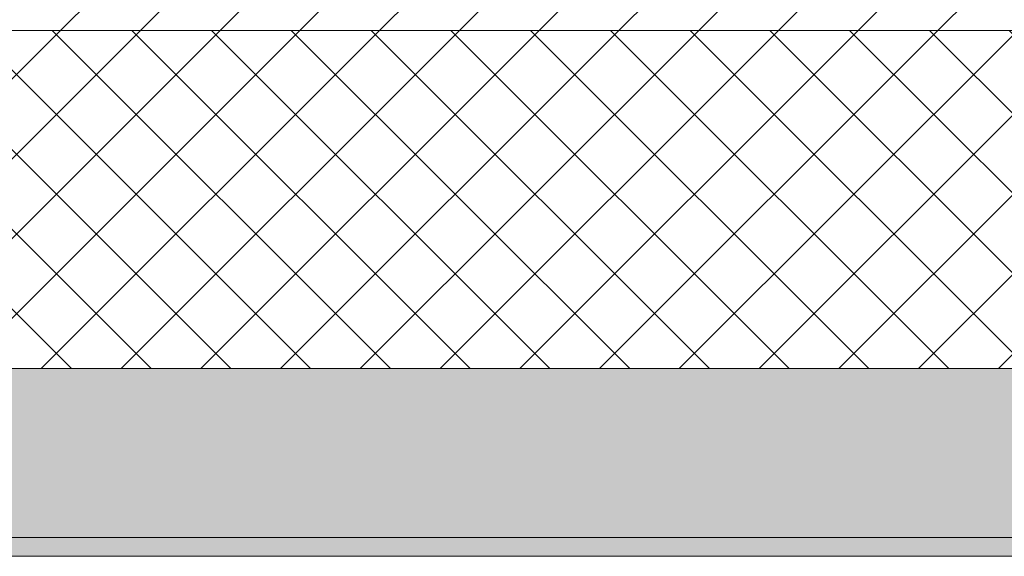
# Model space of a CAD drawing. Header units: millimetres. Extents: x -40968 to 77376, y -17881 to 4746.
# Tile 71 of 256: x -16714 to -16190, y -1699 to -1413. Entities that reach past the tile are written whole.
import ezdxf

# ---------------------------------------------------------------- set-up
doc = ezdxf.new("R2010")
doc.units = ezdxf.units.MM
doc.header["$MEASUREMENT"] = 0
doc.layers.add('12_FAÇ_Façana', color=7, linetype='Continuous')
doc.layers.add('12_FAÇ_Façana_Pluma_Nº__102', color=7, linetype='Continuous', lineweight=5, true_color=0xcccccc)
doc.layers.add('12_FAÇ_Façana_Pluma_Nº__174', color=7, linetype='Continuous', lineweight=13, true_color=0xe4ad2c)
doc.layers.add('12_FAÇ_Façana_Pluma_Nº__2', color=8, linetype='Continuous', lineweight=5)
doc.layers.add('12_FAÇ_Façana_Pluma_Nº__7', color=7, linetype='Continuous', lineweight=5)

# ---------------------------------------------------------------- blocks, each defined once
blk = doc.blocks.new('Muro_12_5', base_point=(-16936.43, -1193.98))
at = {"layer": '12_FAÇ_Façana_Pluma_Nº__102', "linetype": 'Continuous', "lineweight": 0, "true_color": 0xe5e5e5}
for points in [[(-16936.43, -1688.98), (-14135.93, -1688.98), (-14135.93, -1598.98), (-16936.43, -1598.98)], [(-16936.43, -1698.98), (-14135.93, -1698.98), (-14135.93, -1688.98), (-16936.43, -1688.98)]]:
    blk.add_hatch(color=254, dxfattribs=at).paths.add_polyline_path(points)
at = {"layer": '12_FAÇ_Façana_Pluma_Nº__174', "linetype": 'Continuous', "lineweight": 13, "true_color": 0xe4ad2c}
h = blk.add_hatch(dxfattribs=at)
h.set_pattern_fill('SATE_Aislamiento_0005', color=42, style=0, pattern_type=2)
h.set_pattern_definition([(45, (0, 0), (-21.213203, 21.213203), []), (135, (0, 0), (21.213203, 21.213203), [])])
h.paths.add_polyline_path([(-16936.43, -1598.98), (-14135.93, -1598.98), (-14135.93, -1418.98), (-16936.43, -1418.98)])
at = {"layer": '12_FAÇ_Façana_Pluma_Nº__2', "linetype": 'Continuous', "lineweight": 5}
h = blk.add_hatch(dxfattribs=at)
h.set_pattern_fill('Ceramic_0005', color=8, style=0, pattern_type=2)
h.set_pattern_definition([(45, (0, 0), (-21.213203, 21.213203), [])])
h.paths.add_polyline_path([(-16936.43, -1418.98), (-14135.93, -1418.98), (-14135.93, -1203.98), (-16936.43, -1203.98)])
at = {"layer": '12_FAÇ_Façana_Pluma_Nº__7', "color": 7, "linetype": 'Continuous', "lineweight": 5}
for p, q in [((-16936.43, -1418.98), (-14135.93, -1418.98)), ((-16936.43, -1598.98), (-14135.93, -1598.98)), ((-16936.43, -1688.98), (-14135.93, -1688.98))]:
    blk.add_line(p, q, dxfattribs=at)
at = {"layer": '12_FAÇ_Façana_Pluma_Nº__7', "color": 7, "linetype": 'Continuous', "lineweight": 5, "flags": 128}
blk.add_lwpolyline([(-16936.43, -1698.98), (-14135.93, -1698.98)], dxfattribs=at)

msp = doc.modelspace()

# ---------------------------------------------------------------- block references
at = {"layer": '12_FAÇ_Façana', "color": 7, "lineweight": 20}
msp.add_blockref('Muro_12_5', (-16936.43, -1193.98), dxfattribs=at)

doc.saveas('drawing.dxf')
